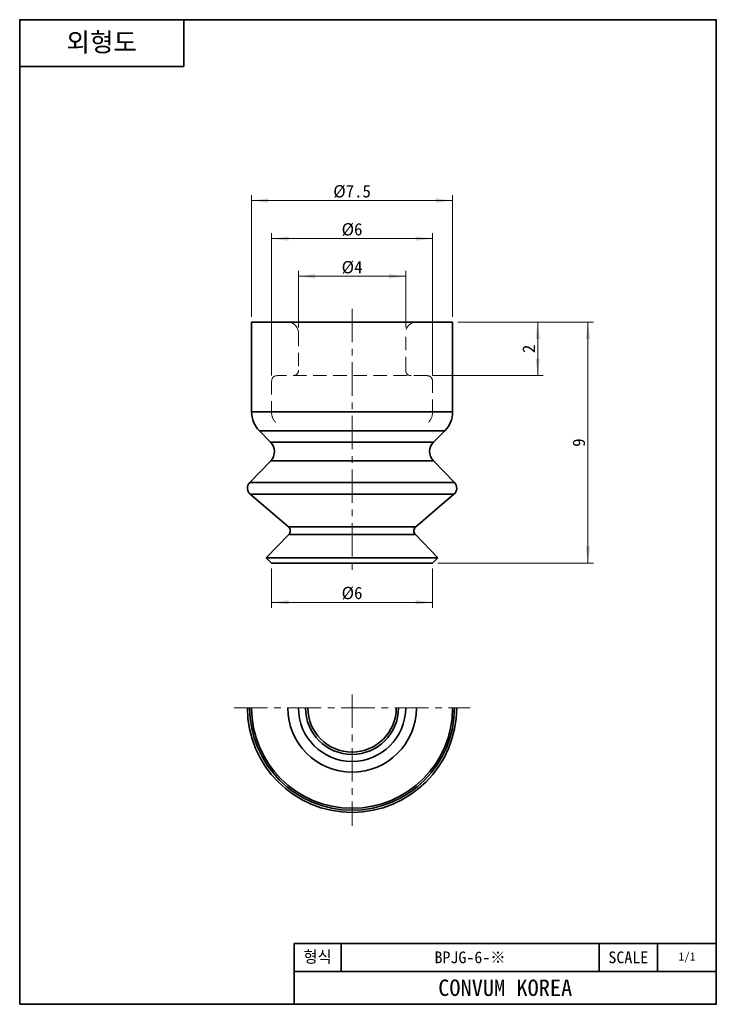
# Model space of a CAD drawing. Header units: millimetres. Extents: x 0 to 26, y 0 to 36.8.
import ezdxf

# ---------------------------------------------------------------- set-up
doc = ezdxf.new("R2010")
doc.units = ezdxf.units.MM
doc.linetypes.add('CENTERX1', pattern=[2, 1.25, -0.25, 0.25, -0.25])
doc.linetypes.add('HIDDENX1', pattern=[0.75, 0.5, -0.25])
doc.layers.get('0').update_dxf_attribs({"lineweight": 0})
for name, color, linetype, lineweight in [('Dimension Layer', 3, 'Continuous', 18), ('외형선', 7, 'Continuous', 35), ('점선1', 3, 'HIDDENX1', 15), ('중심선1', 1, 'CENTERX1', 15)]:
    doc.layers.add(name, color=color, linetype=linetype, lineweight=lineweight)
doc.dimstyles.new('ISO-25', dxfattribs={"dimscale": 0.2, "dimtxt": 2.3, "dimasz": 3.15, "dimexe": 1, "dimexo": 1, "dimgap": 0.5, "dimtad": 1, "dimdsep": 46, "dimtxsty": 'Standard', "dimblk": '_CAXARROW', "dimcen": 2.5, "dimdle": 6.3, "dimclrd": 1, "dimclre": 1, "dimclrt": 2, "dimadec": 3, "dimazin": 2, "dimtfac": 0.8, "dimtdec": 8, "dimtmove": 0, "dimatfit": 3, "dimfxl": 0, "dimarcsym": 0})

# ---------------------------------------------------------------- blocks, each defined once
blk = doc.blocks.new('*X3')
at = {"layer": 'Dimension Layer', "linetype": 'Continuous'}
for points in [[(21.201, 25.464), (21.28, 24.834), (21.122, 24.834)], [(21.201, 16.464), (21.28, 17.094), (21.122, 17.094)]]:
    blk.add_hatch(color=1, dxfattribs=at).paths.add_polyline_path(points, flags=0)
at = {"layer": 'Dimension Layer', "color": 1, "linetype": 'Continuous'}
for p, q in [((16.349, 25.464), (21.401, 25.464)), ((21.201, 25.464), (21.201, 16.464)), ((15.599, 16.464), (21.401, 16.464))]:
    blk.add_line(p, q, dxfattribs=at)
at = {"layer": 'Dimension Layer', "color": 2, "insert": (20.862, 20.964), "char_height": 0.46, "width": 0.92, "attachment_point": 5, "rotation": 90}
blk.add_mtext('9', dxfattribs=at)
blk = doc.blocks.new('_CAXARROW')
blk.add_hatch(color=0).paths.add_polyline_path([(0, 0), (-1, 0.125), (-1, -0.125)], flags=0)
blk = doc.blocks.new('*X4')
at = {"layer": 'Dimension Layer', "linetype": 'Continuous'}
for points in [[(19.325, 25.464), (19.246, 24.834), (19.404, 24.834)], [(19.325, 23.464), (19.246, 24.094), (19.404, 24.094)]]:
    blk.add_hatch(color=1, dxfattribs=at).paths.add_polyline_path(points, flags=0)
at = {"layer": 'Dimension Layer', "color": 1, "linetype": 'Continuous'}
for p, q in [((16.349, 25.464), (19.525, 25.464)), ((19.325, 23.464), (19.325, 25.464)), ((15.399, 23.464), (19.525, 23.464))]:
    blk.add_line(p, q, dxfattribs=at)
at = {"layer": 'Dimension Layer', "color": 2, "insert": (18.99, 24.464), "char_height": 0.46, "width": 0.92, "attachment_point": 5, "rotation": 90}
blk.add_mtext('2', dxfattribs=at)
blk = doc.blocks.new('*X5')
at = {"layer": 'Dimension Layer', "linetype": 'Continuous'}
for points in [[(10.399, 27.173), (11.029, 27.252), (11.029, 27.095)], [(14.399, 27.173), (13.769, 27.252), (13.769, 27.095)]]:
    blk.add_hatch(color=1, dxfattribs=at).paths.add_polyline_path(points, flags=0)
at = {"layer": 'Dimension Layer', "color": 1, "linetype": 'Continuous'}
for p, q in [((10.399, 25.264), (10.399, 27.373)), ((14.399, 25.264), (14.399, 27.373)), ((10.399, 27.173), (14.399, 27.173))]:
    blk.add_line(p, q, dxfattribs=at)
at = {"layer": 'Dimension Layer', "color": 2, "insert": (12.399, 27.503), "char_height": 0.46, "width": 1.26742, "attachment_point": 5}
blk.add_mtext('%%C4', dxfattribs=at)
blk = doc.blocks.new('*X6')
at = {"layer": 'Dimension Layer', "linetype": 'Continuous'}
for points in [[(9.399, 28.577), (10.029, 28.656), (10.029, 28.499)], [(15.399, 28.577), (14.769, 28.656), (14.769, 28.499)]]:
    blk.add_hatch(color=1, dxfattribs=at).paths.add_polyline_path(points, flags=0)
at = {"layer": 'Dimension Layer', "color": 1, "linetype": 'Continuous'}
for p, q in [((9.399, 23.464), (9.399, 28.777)), ((15.399, 23.464), (15.399, 28.777)), ((9.399, 28.577), (15.399, 28.577))]:
    blk.add_line(p, q, dxfattribs=at)
at = {"layer": 'Dimension Layer', "color": 2, "insert": (12.399, 28.916), "char_height": 0.46, "width": 1.25699, "attachment_point": 5}
blk.add_mtext('%%C6', dxfattribs=at)
blk = doc.blocks.new('*X7')
at = {"layer": 'Dimension Layer', "linetype": 'Continuous'}
for points in [[(8.649, 30.002), (9.279, 30.08), (9.279, 29.923)], [(16.149, 30.002), (15.519, 30.08), (15.519, 29.923)]]:
    blk.add_hatch(color=1, dxfattribs=at).paths.add_polyline_path(points, flags=0)
at = {"layer": 'Dimension Layer', "color": 1, "linetype": 'Continuous'}
for p, q in [((8.649, 25.664), (8.649, 30.202)), ((16.149, 25.664), (16.149, 30.202)), ((8.649, 30.002), (16.149, 30.002))]:
    blk.add_line(p, q, dxfattribs=at)
at = {"layer": 'Dimension Layer', "color": 2, "insert": (12.399, 30.336), "char_height": 0.46, "width": 2.30671, "attachment_point": 5}
blk.add_mtext('%%C7.5', dxfattribs=at)
blk = doc.blocks.new('*X8')
at = {"layer": 'Dimension Layer', "linetype": 'Continuous'}
for points in [[(9.399, 15.003), (10.029, 15.082), (10.029, 14.924)], [(15.399, 15.003), (14.769, 15.082), (14.769, 14.924)]]:
    blk.add_hatch(color=1, dxfattribs=at).paths.add_polyline_path(points, flags=0)
at = {"layer": 'Dimension Layer', "color": 1, "linetype": 'Continuous'}
for p, q in [((9.399, 16.264), (9.399, 14.803)), ((15.399, 16.264), (15.399, 14.803)), ((9.399, 15.003), (15.399, 15.003))]:
    blk.add_line(p, q, dxfattribs=at)
at = {"layer": 'Dimension Layer', "color": 2, "insert": (12.399, 15.342), "char_height": 0.46, "width": 1.25699, "attachment_point": 5}
blk.add_mtext('%%C6', dxfattribs=at)

msp = doc.modelspace()

# ---------------------------------------------------------------- linework, layer by layer
at = {"layer": '외형선'}
for p, q in [((6.125, 36.75), (6.125, 35)), ((0, 35), (6.125, 35)), ((8.649, 25.464), (8.649, 22.11)), ((16.149, 25.464), (8.649, 25.464)), ((16.149, 22.11), (16.149, 25.464)), ((8.649, 22.11), (12.399, 22.11)), ((12.399, 22.11), (16.149, 22.11)), ((8.942, 21.403), (9.358, 20.987)), ((15.856, 21.403), (8.942, 21.403)), ((15.441, 20.987), (15.856, 21.403)), ((9.358, 20.987), (12.399, 20.987)), ((12.399, 20.987), (15.441, 20.987)), ((9.364, 20.286), (8.58, 19.474)), ((15.435, 20.286), (9.364, 20.286)), ((16.219, 19.474), (15.435, 20.286)), ((8.58, 19.474), (12.399, 19.474)), ((12.399, 19.474), (16.219, 19.474)), ((8.601, 19.038), (10.024, 17.822)), ((16.198, 19.038), (8.601, 19.038)), ((14.774, 17.822), (16.198, 19.038)), ((10.024, 17.822), (12.399, 17.822)), ((12.399, 17.822), (14.774, 17.822)), ((10.038, 17.531), (9.2, 16.663)), ((14.76, 17.531), (10.038, 17.531)), ((15.599, 16.663), (14.76, 17.531)), ((9.2, 16.663), (9.399, 16.464)), ((15.599, 16.663), (9.2, 16.663)), ((15.399, 16.464), (15.599, 16.663)), ((15.399, 16.464), (9.399, 16.464)), ((10.237, 0), (10.237, 2.275)), ((25.988, 2.275), (10.237, 2.275)), ((11.987, 1.225), (11.987, 2.275)), ((21.612, 1.225), (21.612, 2.275)), ((23.8, 1.225), (23.8, 2.275)), ((25.988, 1.225), (10.237, 1.225))]:
    msp.add_line(p, q, dxfattribs=at)
msp.add_lwpolyline([(0, 0), (0, 36.75), (25.988, 36.75), (25.988, 0)], close=True, dxfattribs=at)
for centre, radius, start, end in [((9.649, 22.11), 1, 180, 225), ((15.149, 22.11), 1, 315, 360), ((9.004, 20.634), 0.5, 316, 45), ((15.794, 20.634), 0.5, 135, 224), ((8.796, 19.266), 0.3, 136, 229.5), ((16.003, 19.266), 0.3, 310.5, 44), ((9.894, 17.67), 0.2, 316, 49.5), ((14.904, 17.67), 0.2, 130.5, 224), ((12.399, 11.065), 3.904, 180, 0), ((12.399, 11.065), 3.82, 180, 360), ((12.399, 11.065), 3.75, 180, 0), ((12.399, 11.065), 2.4, 180, 360), ((12.399, 11.065), 2, 180, 0), ((12.399, 11.065), 1.735, 180, 0), ((12.399, 11.065), 1.651, 180, 0)]:
    msp.add_arc(centre, radius, start, end, dxfattribs=at)
at = {"layer": '점선1'}
for p, q in [((10.399, 25.064), (10.399, 23.664)), ((14.399, 23.664), (14.399, 25.064)), ((9.399, 23.264), (9.399, 22.078)), ((15.199, 23.464), (9.599, 23.464)), ((15.399, 22.078), (15.399, 23.264))]:
    msp.add_line(p, q, dxfattribs=at)
for centre, radius, start, end in [((9.999, 25.064), 0.4, 0, 90), ((14.799, 25.064), 0.4, 90, 180), ((10.199, 23.664), 0.2, 270, 0), ((14.599, 23.664), 0.2, 180, 270), ((9.599, 23.264), 0.2, 90, 180), ((15.199, 23.264), 0.2, 360, 90), ((9.899, 22.078), 0.5, 180, 225), ((14.899, 22.078), 0.5, 315, 0)]:
    msp.add_arc(centre, radius, start, end, dxfattribs=at)
at = {"layer": '중심선1'}
for p, q in [((12.399, 25.964), (12.399, 15.964)), ((12.399, 11.565), (12.399, 6.662)), ((7.996, 11.065), (16.803, 11.065))]:
    msp.add_line(p, q, dxfattribs=at)

# ---------------------------------------------------------------- texts
at = {"layer": '외형선', "attachment_point": 5}
for s, insert, char_height, width in [('{\\ftahoma|b1|i0|c0|p34;외형도}', (3.062, 35.875), 0.7, 6.125), ('형식', (11.112, 1.75), 0.4375, 1.75), ('BPJG-6-※', (16.8, 1.75), 0.4375, 9.625), ('SCALE', (22.706, 1.75), 0.4375, 2.1875), ('1/1', (24.894, 1.75), 0.3062, 2.1875)]:
    msp.add_mtext(s, dxfattribs=dict(at, insert=insert, char_height=char_height, width=width))
at = {"layer": '외형선', "color": 1, "insert": (18.113, 0.613), "char_height": 0.6125, "width": 15.75, "attachment_point": 5}
msp.add_mtext('CONVUM KOREA', dxfattribs=at)

# ---------------------------------------------------------------- dimensions: what is measured, and where the dimension line sits
at = {"layer": 'Dimension Layer'}
for base, p1, p2, picture, middle in [((16.149, 30.002), (8.649, 25.464), (16.149, 25.464), '*X7', (12.399, 30.336)), ((15.399, 28.577), (9.399, 23.264), (15.399, 23.264), '*X6', (12.399, 28.916)), ((15.399, 15.003), (9.399, 16.464), (15.399, 16.464), '*X8', (12.399, 15.342))]:
    dim = msp.add_linear_dim(base=base, p1=p1, p2=p2, dimstyle='ISO-25', override={"dimscale": 0.2, "dimpost": '%%C<>', "dimsah": 1, "dimtfac": 1, "dimtfill": 1, "dimtolj": 1, "dimtzin": 8}, dxfattribs=at)
    dim.commit()
    dim.dimension.update_dxf_attribs({"geometry": picture, "text_midpoint": middle})
for base, p1, p2, angle, override, picture, middle in [((14.399, 27.173), (10.399, 25.064), (14.399, 25.064), 0, {"dimscale": 0.2, "dimpost": '%%C<>', "dimsah": 1, "dimtfac": 1, "dimtfill": 1, "dimtolj": 1, "dimtzin": 8}, '*X5', (12.399, 27.503)), ((19.325, 25.464), (15.199, 23.464), (16.149, 25.464), 90, {"dimscale": 0.2, "dimsah": 1, "dimtfill": 1, "dimtolj": 1, "dimtzin": 8}, '*X4', (18.99, 24.464)), ((21.201, 16.464), (16.149, 25.464), (15.399, 16.464), 270, {"dimscale": 0.2, "dimsah": 1, "dimtfill": 1, "dimtolj": 1, "dimtzin": 8}, '*X3', (20.862, 20.964))]:
    dim = msp.add_linear_dim(base=base, p1=p1, p2=p2, angle=angle, dimstyle='ISO-25', override=override, dxfattribs=at)
    dim.commit()
    dim.dimension.update_dxf_attribs({"geometry": picture, "text_midpoint": middle})

doc.saveas('drawing.dxf')
